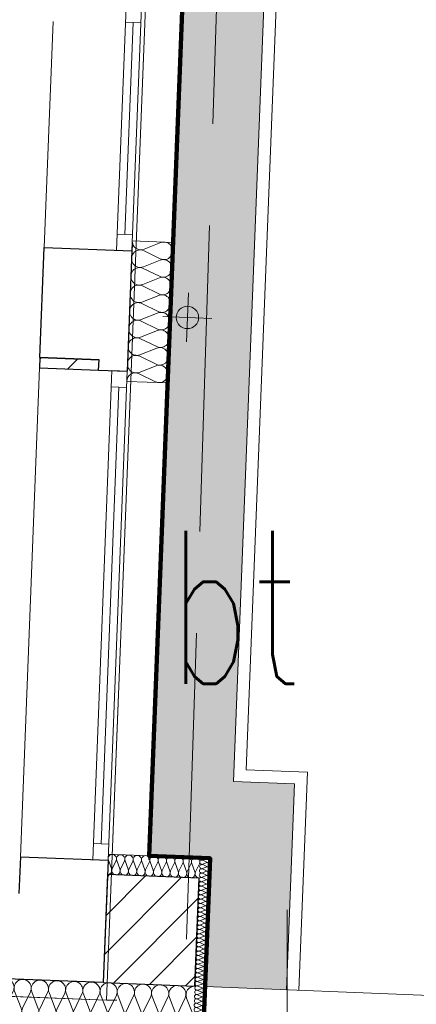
# Model space of a CAD drawing. Extents: x -134780 to 5540120, y 74663 to 5964901.
# Tile 47 of 84: x 5539591.8 to 5539593.75, y 5961325.86 to 5961330.69. Entities that reach past the tile are written whole.
import ezdxf
from ezdxf import colors
from ezdxf.entities.mleader import LeaderData, LeaderLine
from ezdxf.math import Vec2, Vec3

# ---------------------------------------------------------------- set-up
doc = ezdxf.new("R2010")
doc.units = 0
doc.header["$MEASUREMENT"] = 0
doc.set_wipeout_variables(frame=1)
doc.linetypes.add('L_0_06', pattern=[2, 1.5, -0.5])
for name, color, linetype, lineweight in [('#opisy', 7, 'Continuous', 0), ('0_Nr_Pióra__7', 7, 'Continuous', 13), ('312_budynek_ewidencyjny_Nr_Pióra__7', 7, 'Continuous', 13), ('Arch drogi_Nr_Pióra__21', 7, 'Continuous', 9), ('Arch rynny_Nr_Pióra__21', 7, 'Continuous', 9), ('Arch wyburzenia_Nr_Pióra__46', 5, 'Continuous', 13), ('Arch wykończenie_Nr_Pióra__46', 5, 'Continuous', 13), ('arch wypelnienia_Nr_Pióra__118', 7, 'Continuous', 211), ('Arch ściany nośne_Nr_Pióra__21', 7, 'Continuous', 9), ('Arch ściany nośne_Nr_Pióra__27', 7, 'Continuous', 30), ('bt_Nr_Pióra__7', 7, 'Continuous', 13), ('INWENT RZĘDNE_Nr_Pióra__21', 7, 'Continuous', 9), ('INWENT.ŚCIANY_Nr_Pióra__1', 7, 'Continuous', 25), ('mapa', 7, 'Continuous', 13), ('zasuwa_lub_zawor_Nr_Pióra__7', 7, 'Continuous', 13)]:
    doc.layers.add(name, color=color, linetype=linetype, lineweight=lineweight)
for name, color, linetype in [('Arch ocieplenie', 7, 'Continuous'), ('Arch ściany nośne', 7, 'Continuous'), ('INWENT RZĘDNE', 7, 'Continuous')]:
    doc.layers.add(name, color=color, linetype=linetype)
for name, color, linetype, lineweight, true_color in [('Arch ocieplenie_Nr_Pióra__22', 7, 'Continuous', 9, 0x7f7f7f), ('Arch okna_Nr_Pióra__4', 7, 'Continuous', 9, 0x029e21), ('arch wypelnienia_Nr_Pióra__17', 7, 'Continuous', 15, 0xdcd705)]:
    doc.layers.add(name, color=color, linetype=linetype, lineweight=lineweight, true_color=true_color)
doc.styles.add('GENERATED_STYLE_7', font='Simplex.shx', dxfattribs={"bigfont": 'BIGFONT.SHX'})
doc.styles.get("Standard").update_dxf_attribs({"font": 'txt', "bigfont": 'BIGFONT.SHX'})

# ---------------------------------------------------------------- blocks, each defined once
blk = doc.blocks.new('Koty wysokościowe_14', base_point=(-120720.9877173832, 99747.05090658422))
at = {"layer": 'INWENT RZĘDNE_Nr_Pióra__21', "linetype": 'Continuous'}
blk.add_line((-120720.9877173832, 98547.05090658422), (-120720.9877173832, 100947.0509065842), dxfattribs=at)
blk = doc.blocks.new('Ściana_55', base_point=(-121623.7393056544, 100590.5962971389))
at = {"layer": 'Arch ściany nośne_Nr_Pióra__21', "linetype": 'Continuous'}
h = blk.add_hatch(dxfattribs=at)
h.set_pattern_fill('Common_Brick', color=256, style=0, pattern_type=2)
h.set_pattern_definition([(45, (0, 0), (-91.92387818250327, 91.92387818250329), [])])
h.paths.add_polyline_path([(-121623.7393056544, 100590.5962971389), (-121174.0826824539, 100573.0201424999), (-121153.3818781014, 101102.6157209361), (-121603.0385013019, 101120.191875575)], flags=0)
at = {"layer": 'Arch ściany nośne_Nr_Pióra__27', "linetype": 'Continuous'}
for p, q in [((-121603.0385013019, 101120.191875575), (-121623.7393056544, 100590.5962971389)), ((-121153.3818781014, 101102.6157209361), (-121603.0385013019, 101120.191875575)), ((-121174.0826824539, 100573.0201424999), (-121153.3818781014, 101102.6157209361)), ((-121623.7393056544, 100590.5962971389), (-121174.0826824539, 100573.0201424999))]:
    blk.add_line(p, q, dxfattribs=at)
blk = doc.blocks.new('Izolacja cieplna 14_14', base_point=(-125390.8624989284, 100737.8472621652))
at = {"layer": 'Arch ocieplenie_Nr_Pióra__22', "linetype": 'Continuous'}
for p, q in [((-125392.8045369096, 100597.4124316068), (-125354.5653004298, 100676.7846614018)), ((-125347.4815649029, 100676.5077727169), (-125315.5544967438, 100594.3928860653)), ((-125308.468939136, 100594.115926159), (-125270.2297026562, 100673.4881559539)), ((-125263.1459671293, 100673.2112672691), (-125231.2188989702, 100591.0963806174)), ((-125224.1333413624, 100590.8194207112), (-125185.8941048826, 100670.1916505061)), ((-125178.8103693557, 100669.9147618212), (-125146.8833011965, 100587.7998751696)), ((-125139.7977435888, 100587.5229152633), (-125101.5585071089, 100666.8951450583)), ((-125094.4747715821, 100666.6182563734), (-125062.547703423, 100584.5033697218)), ((-125055.4621458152, 100584.2264098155), (-125017.2229093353, 100663.5986396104)), ((-125010.1391738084, 100663.3217509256), (-124978.2121056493, 100581.2068642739)), ((-124971.1265480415, 100580.9299043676), (-124932.8873115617, 100660.3021341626)), ((-124925.8035760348, 100660.0252454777), (-124893.8765078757, 100577.9103588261)), ((-124886.7909502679, 100577.6333989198), (-124848.5517137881, 100657.0056287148)), ((-124841.4679782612, 100656.7287400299), (-124809.5409101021, 100574.6138533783)), ((-124802.4553524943, 100574.336893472), (-124764.2161160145, 100653.7091232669)), ((-124757.1323804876, 100653.4322345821), (-124725.2053123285, 100571.3173479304)), ((-124718.1197547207, 100571.0403880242), (-124679.8805182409, 100650.4126178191)), ((-124672.796782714, 100650.1357291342), (-124640.8697145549, 100568.0208424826)), ((-124633.7841569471, 100567.7438825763), (-124595.5449204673, 100647.1161123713)), ((-124588.4611849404, 100646.8392236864), (-124556.5341167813, 100564.7243370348)), ((-124549.4485591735, 100564.4473771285), (-124511.2093226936, 100643.8196069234)), ((-124504.1255871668, 100643.5427182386), (-124472.1985190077, 100561.4278315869)), ((-124465.1129613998, 100561.1508716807), (-124426.87372492, 100640.5231014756)), ((-124419.7899893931, 100640.2462127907), (-124387.862921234, 100558.1313261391)), ((-124380.7773636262, 100557.8543662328), (-124342.5381271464, 100637.2265960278)), ((-124335.4543916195, 100636.9497073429), (-124303.5273234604, 100554.8348206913)), ((-124296.4417658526, 100554.557860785), (-124258.2025293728, 100633.9300905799)), ((-124251.1187938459, 100633.6532018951), (-124219.1917256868, 100551.5383152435)), ((-124212.106168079, 100551.2613553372), (-124173.8669315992, 100630.6335851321)), ((-124166.7831960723, 100630.3566964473), (-124134.8561279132, 100548.2418097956)), ((-124127.7705703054, 100547.9648498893), (-124089.5313338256, 100627.3370796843)), ((-124082.4475982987, 100627.0601909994), (-124050.5205301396, 100544.9453043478)), ((-124043.4349725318, 100544.6683444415), (-124005.195736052, 100624.0405742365)), ((-123998.1120005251, 100623.7636855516), (-123966.184932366, 100541.6487989)), ((-123959.0993747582, 100541.3718389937), (-123920.8601382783, 100620.7440687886)), ((-123913.7764027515, 100620.4671801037), (-123881.8493345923, 100538.3522934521)), ((-123874.7637769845, 100538.0753335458), (-123836.5245405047, 100617.4475633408)), ((-123829.4408049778, 100617.1706746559), (-123797.5137368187, 100535.0557880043)), ((-123790.4281792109, 100534.778828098), (-123752.1889427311, 100614.151057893)), ((-123745.1052072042, 100613.8741692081), (-123713.1781390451, 100531.7592825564)), ((-123706.0925814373, 100531.4823226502), (-123667.8533449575, 100610.8545524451)), ((-123660.7696094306, 100610.5776637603), (-123628.8425412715, 100528.4627771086)), ((-123621.7569836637, 100528.1858172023), (-123583.5177471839, 100607.5580469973)), ((-123576.434011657, 100607.2811583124), (-123544.5069434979, 100525.1662716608)), ((-123537.4213858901, 100524.8893117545), (-123499.1821494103, 100604.2615415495)), ((-123492.0984138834, 100603.9846528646), (-123460.1713457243, 100521.869766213)), ((-123453.0857881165, 100521.5928063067), (-123414.8465516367, 100600.9650361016)), ((-123407.7628161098, 100600.6881474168), (-123375.8357479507, 100518.5732607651)), ((-123368.7501903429, 100518.2963008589), (-123330.510953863, 100597.6685306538)), ((-123323.4272183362, 100597.3916419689), (-123291.500150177, 100515.2767553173)), ((-123284.4145925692, 100514.999795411), (-123246.1753560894, 100594.372025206)), ((-123239.0916205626, 100594.0951365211), (-123207.1645524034, 100511.9802498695)), ((-123200.0789947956, 100511.7032899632), (-123161.8397583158, 100591.0755197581)), ((-123154.7560227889, 100590.7986310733), (-123122.8289546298, 100508.6837444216)), ((-123115.743397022, 100508.4067845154), (-123077.5041605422, 100587.7790143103)), ((-123070.4204250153, 100587.5021256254), (-123038.4933568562, 100505.3872389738)), ((-123031.4077992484, 100505.1102790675), (-122993.1685627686, 100584.4825088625)), ((-122986.0848272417, 100584.2056201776), (-122954.1577590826, 100502.090733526)), ((-122947.0722014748, 100501.8137736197), (-122908.832964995, 100581.1860034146)), ((-122901.7492294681, 100580.9091147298), (-122869.822161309, 100498.7942280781)), ((-122862.7366037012, 100498.5172681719), (-122824.4973672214, 100577.8894979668)), ((-122817.4136316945, 100577.6126092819), (-122785.4865635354, 100495.4977226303)), ((-122778.4010059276, 100495.220762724), (-122740.1617694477, 100574.592992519)), ((-122733.0780339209, 100574.3161038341), (-122701.1509657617, 100492.2012171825)), ((-122694.0654081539, 100491.9242572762), (-122655.8261716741, 100571.2964870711)), ((-122648.7424361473, 100571.0195983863), (-122616.8153679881, 100488.9047117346)), ((-122609.7298103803, 100488.6277518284), (-122571.4905739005, 100567.9999816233)), ((-122564.4068383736, 100567.7230929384), (-122532.4797702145, 100485.6082062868)), ((-122525.3942126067, 100485.3312463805), (-122487.1549761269, 100564.7034761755)), ((-122480.0712406, 100564.4265874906), (-122448.1441724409, 100482.311700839)), ((-122441.0586148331, 100482.0347409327), (-122402.8193783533, 100561.4069707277)), ((-122395.7356428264, 100561.1300820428), (-122363.8085746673, 100479.0151953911)), ((-122356.7230170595, 100478.7382354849), (-122318.4837805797, 100558.1104652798)), ((-122311.4000450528, 100557.8335765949), (-122279.4729768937, 100475.7186899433)), ((-122272.3874192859, 100475.441730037), (-122234.1481828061, 100554.813959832)), ((-122227.0644472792, 100554.5370711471), (-122195.1373791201, 100472.4221844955)), ((-122188.0518215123, 100472.1452245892), (-122149.8125850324, 100551.5174543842)), ((-122142.7288495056, 100551.2405656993), (-122110.8017813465, 100469.1256790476)), ((-122103.7162237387, 100468.8487191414), (-122065.4769872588, 100548.2209489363)), ((-122058.393251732, 100547.9440602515), (-122026.4661835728, 100465.8291735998)), ((-122019.380625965, 100465.5522136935), (-121981.1413894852, 100544.9244434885)), ((-121974.0576539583, 100544.6475548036), (-121942.1305857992, 100462.532668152)), ((-121935.0450281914, 100462.2557082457), (-121896.8057917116, 100541.6279380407)), ((-121889.7220561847, 100541.3510493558), (-121857.7949880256, 100459.2361627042)), ((-121850.7094304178, 100458.9592027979), (-121812.470193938, 100538.3314325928)), ((-121805.3864584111, 100538.0545439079), (-121773.459390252, 100455.9396572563)), ((-121766.3738326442, 100455.6626973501), (-121728.1345961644, 100535.034927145)), ((-121721.0508606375, 100534.7580384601), (-121689.1237924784, 100452.6431518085)), ((-121682.0382348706, 100452.3661919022), (-121643.7989983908, 100531.7384216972)), ((-121636.7152628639, 100531.4615330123), (-121604.7881947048, 100449.3466463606)), ((-121597.702637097, 100449.0696864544), (-121559.4634006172, 100528.4419162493)), ((-121552.3796650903, 100528.1650275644), (-121520.4525969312, 100446.0501409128)), ((-121513.3670393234, 100445.7731810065), (-121475.1278028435, 100525.1454108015)), ((-121468.0440673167, 100524.8685221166), (-121436.1169991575, 100442.753635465)), ((-121429.0314415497, 100442.4766755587), (-121390.7922050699, 100521.8489053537)), ((-121383.708469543, 100521.5720166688), (-121351.7814013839, 100439.4571300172)), ((-121344.6958437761, 100439.1801701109), (-121306.4566072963, 100518.5523999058)), ((-121299.3728717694, 100518.275511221), (-121267.4458036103, 100436.1606245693)), ((-121260.3602460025, 100435.8836646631), (-121222.1210095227, 100515.255894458)), ((-121215.0372739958, 100514.9790057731), (-121183.1102058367, 100432.8641191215))]:
    blk.add_line(p, q, dxfattribs=at)
for centre, start_param, end_param in [((-125392.523823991, 100695.34502928), 4.299595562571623, 6.28318530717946), ((-125308.1900647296, 100692.048579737), 4.299595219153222, 8.26677440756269), ((-125223.854466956, 100688.7520742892), 4.299595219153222, 8.266774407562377), ((-125139.5188691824, 100685.4555688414), 4.299595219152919, 8.26677440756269), ((-125055.1832714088, 100682.1590633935), 4.299595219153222, 8.266774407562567), ((-124970.8476736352, 100678.8625579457), 4.299595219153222, 8.266774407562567), ((-124886.5120758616, 100675.5660524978), 4.299595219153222, 8.266774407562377), ((-124802.176478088, 100672.26954705), 4.299595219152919, 8.26677440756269), ((-124717.8408803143, 100668.9730416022), 4.299595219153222, 8.26677440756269), ((-124633.5052825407, 100665.6765361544), 4.299595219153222, 8.26677440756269), ((-124549.1696847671, 100662.3800307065), 4.299595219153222, 8.266774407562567), ((-124464.8340869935, 100659.0835252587), 4.299595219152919, 8.266774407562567), ((-124380.4984892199, 100655.7870198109), 4.299595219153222, 8.26677440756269), ((-124296.1628914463, 100652.490514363), 4.299595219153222, 8.26677440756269), ((-124211.8272936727, 100649.1940089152), 4.299595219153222, 8.26677440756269), ((-124127.491695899, 100645.8975034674), 4.299595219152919, 8.26677440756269), ((-124043.1560981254, 100642.6009980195), 4.299595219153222, 8.266774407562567), ((-123958.8205003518, 100639.3044925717), 4.299595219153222, 8.266774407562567), ((-123874.4849025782, 100636.0079871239), 4.299595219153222, 8.26677440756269), ((-123790.1493048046, 100632.711481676), 4.299595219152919, 8.26677440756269), ((-123705.813707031, 100629.4149762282), 4.299595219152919, 8.26677440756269), ((-123621.4781092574, 100626.1184707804), 4.299595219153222, 8.266774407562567), ((-123537.1425114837, 100622.8219653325), 4.299595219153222, 8.266774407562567), ((-123452.8069137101, 100619.5254598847), 4.299595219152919, 8.26677440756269), ((-123368.4713159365, 100616.2289544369), 4.299595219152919, 8.26677440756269), ((-123284.1357181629, 100612.932448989), 4.299595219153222, 8.26677440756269), ((-123199.8001203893, 100609.6359435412), 4.299595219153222, 8.26677440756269), ((-123115.4645226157, 100606.3394380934), 4.299595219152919, 8.266774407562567), ((-123031.1289248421, 100603.0429326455), 4.299595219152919, 8.266774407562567), ((-122946.7933270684, 100599.7464271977), 4.299595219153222, 8.266774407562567), ((-122862.4577292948, 100596.4499217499), 4.299595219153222, 8.26677440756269), ((-122778.1221315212, 100593.153416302), 4.299595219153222, 8.266774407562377), ((-122693.7865337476, 100589.8569108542), 4.299595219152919, 8.26677440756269), ((-122609.450935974, 100586.5604054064), 4.299595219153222, 8.26677440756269), ((-122525.1153382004, 100583.2638999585), 4.299595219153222, 8.266774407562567), ((-122440.7797404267, 100579.9673945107), 4.299595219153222, 8.266774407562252), ((-122356.4441426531, 100576.6708890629), 4.299595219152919, 8.26677440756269), ((-122272.1085448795, 100573.3743836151), 4.299595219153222, 8.26677440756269), ((-122187.7729471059, 100570.0778781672), 4.299595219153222, 8.26677440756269), ((-122103.4373493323, 100566.7813727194), 4.299595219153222, 8.26677440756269), ((-125354.845966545, 100578.85204594), 1.158003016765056, 5.125182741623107), ((-125270.5103687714, 100575.5555404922), 1.158003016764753, 5.125182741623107), ((-125186.1747709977, 100572.2590350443), 1.158003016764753, 5.125182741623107), ((-125101.8391732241, 100568.9625295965), 1.158003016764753, 5.12518274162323), ((-125017.5035754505, 100565.6660241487), 1.158003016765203, 5.12518274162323), ((-124933.1679776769, 100562.3695187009), 1.158003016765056, 5.125182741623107), ((-124848.8323799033, 100559.073013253), 1.158003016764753, 5.125182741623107), ((-124764.4967821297, 100555.7765078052), 1.158003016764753, 5.125182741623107), ((-124680.1611843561, 100552.4800023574), 1.158003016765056, 5.125182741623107), ((-124595.8255865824, 100549.1834969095), 1.158003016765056, 5.12518274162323), ((-124511.4899888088, 100545.8869914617), 1.1580030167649, 5.12518274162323), ((-122019.1017515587, 100563.4848672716), 4.299595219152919, 8.266774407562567), ((-121934.7661537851, 100560.1883618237), 4.299595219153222, 8.266774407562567), ((-121850.4305560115, 100556.8918563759), 4.299595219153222, 8.26677440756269), ((-121766.0949582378, 100553.5953509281), 4.299595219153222, 8.26677440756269), ((-121681.7593604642, 100550.2988454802), 4.299595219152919, 8.26677440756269), ((-121597.4237626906, 100547.0023400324), 4.299595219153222, 8.26677440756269), ((-121513.088164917, 100543.7058345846), 4.299595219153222, 8.266774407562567), ((-121428.7525671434, 100540.4093291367), 4.299595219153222, 8.266774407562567), ((-121344.4169693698, 100537.1128236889), 4.299595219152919, 8.26677440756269), ((-121260.0813715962, 100533.8163182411), 4.299595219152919, 8.26677440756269), ((-121175.7457738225, 100530.5198127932), 6.283185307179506, 8.26677440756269), ((-124427.1543910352, 100542.5904860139), 1.158003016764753, 5.125182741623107), ((-124342.8187932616, 100539.293980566), 1.158003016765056, 5.125182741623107), ((-124258.483195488, 100535.9974751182), 1.158003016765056, 5.125182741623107), ((-124174.1475977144, 100532.7009696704), 1.158003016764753, 5.12518274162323), ((-124089.8119999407, 100529.4044642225), 1.158003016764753, 5.12518274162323), ((-124005.4764021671, 100526.1079587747), 1.158003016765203, 5.12518274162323), ((-123921.1408043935, 100522.8114533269), 1.158003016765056, 5.125182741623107), ((-123836.8052066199, 100519.514947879), 1.158003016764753, 5.125182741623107), ((-123752.4696088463, 100516.2184424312), 1.158003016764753, 5.125182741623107), ((-123668.1340110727, 100512.9219369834), 1.158003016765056, 5.125182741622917), ((-123583.7984132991, 100509.6254315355), 1.158003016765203, 5.12518274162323), ((-123499.4628155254, 100506.3289260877), 1.1580030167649, 5.12518274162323), ((-123415.1272177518, 100503.0324206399), 1.158003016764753, 5.125182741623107), ((-123330.7916199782, 100499.7359151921), 1.158003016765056, 5.125182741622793), ((-123246.4560222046, 100496.4394097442), 1.158003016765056, 5.125182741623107), ((-123162.120424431, 100493.1429042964), 1.158003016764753, 5.12518274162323), ((-123077.7848266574, 100489.8463988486), 1.1580030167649, 5.12518274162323), ((-122993.4492288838, 100486.5498934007), 1.158003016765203, 5.125182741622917), ((-122909.1136311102, 100483.2533879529), 1.158003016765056, 5.125182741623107), ((-122824.7780333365, 100479.9568825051), 1.158003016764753, 5.125182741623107), ((-122740.4424355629, 100476.6603770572), 1.158003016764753, 5.125182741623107), ((-122656.1068377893, 100473.3638716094), 1.158003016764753, 5.12518274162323), ((-122571.7712400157, 100470.0673661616), 1.158003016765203, 5.12518274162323), ((-122487.4356422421, 100466.7708607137), 1.158003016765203, 5.12518274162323), ((-122403.1000444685, 100463.4743552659), 1.158003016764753, 5.125182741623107), ((-122318.7644466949, 100460.1778498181), 1.158003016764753, 5.125182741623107), ((-122234.4288489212, 100456.8813443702), 1.158003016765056, 5.125182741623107), ((-122150.0932511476, 100453.5848389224), 1.158003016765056, 5.12518274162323), ((-122065.757653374, 100450.2883334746), 1.158003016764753, 5.12518274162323), ((-121981.4220556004, 100446.9918280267), 1.1580030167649, 5.12518274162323), ((-121897.0864578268, 100443.6953225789), 1.158003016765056, 5.125182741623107), ((-121812.7508600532, 100440.3988171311), 1.158003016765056, 5.125182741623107), ((-121728.4152622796, 100437.1023116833), 1.158003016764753, 5.125182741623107), ((-121644.0796645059, 100433.8058062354), 1.158003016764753, 5.125182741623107), ((-121559.7440667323, 100430.5093007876), 1.158003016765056, 5.12518274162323), ((-121475.4084689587, 100427.2127953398), 1.158003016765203, 5.12518274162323), ((-121391.0728711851, 100423.9162898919), 1.1580030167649, 5.12518274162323), ((-121306.7372734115, 100420.6197844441), 1.158003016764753, 5.125182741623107), ((-121222.4016756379, 100417.3232789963), 1.158003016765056, 5.125182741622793)]:
    blk.add_ellipse(centre, major_axis=(1.661325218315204, 42.5022368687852), ratio=0.9921097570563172, start_param=start_param, end_param=end_param, dxfattribs=at)
blk = doc.blocks.new('Izolacja cieplna 14_13', base_point=(-121603.0385012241, 101120.1918775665))
at = {"layer": 'Arch ocieplenie_Nr_Pióra__22', "linetype": 'Continuous'}
for p, q in [((-121598.5797955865, 101190.2729663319), (-121583.1528784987, 101149.2364982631)), ((-121579.719357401, 101149.1022889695), (-121561.1363250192, 101188.809377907)), ((-121557.70192075, 101188.675134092), (-121542.2750036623, 101147.6386660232)), ((-121538.8414825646, 101147.5044567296), (-121520.2584501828, 101187.2115456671)), ((-121516.8240459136, 101187.0773018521), (-121501.3971288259, 101146.0408337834)), ((-121497.9636077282, 101145.9066244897), (-121479.3805753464, 101185.6137134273)), ((-121475.9461710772, 101185.4794696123), (-121460.5192539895, 101144.4430015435)), ((-121457.0857328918, 101144.3087922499), (-121438.50270051, 101184.0158811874)), ((-121435.0682962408, 101183.8816373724), (-121419.6413791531, 101142.8451693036)), ((-121416.2078580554, 101142.71096001), (-121397.6248256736, 101182.4180489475)), ((-121394.1904214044, 101182.2838051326), (-121378.7635043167, 101141.2473370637)), ((-121375.329983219, 101141.1131277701), (-121356.7469508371, 101180.8202167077)), ((-121353.312546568, 101180.6859728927), (-121337.8856294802, 101139.6495048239)), ((-121334.4521083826, 101139.5152955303), (-121315.8690760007, 101179.2223844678)), ((-121312.4346717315, 101179.0881406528), (-121297.0077546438, 101138.051672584)), ((-121293.5742335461, 101137.9174632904), (-121274.9912011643, 101177.6245522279)), ((-121271.5567968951, 101177.490308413), (-121256.1298798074, 101136.4538403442)), ((-121252.6963587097, 101136.3196310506), (-121234.1133263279, 101176.0267199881)), ((-121230.6789220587, 101175.8924761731), (-121215.252004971, 101134.8560081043)), ((-121211.8184838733, 101134.7217988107), (-121193.2354514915, 101174.4288877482)), ((-121189.8010472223, 101174.2946439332), (-121174.3741301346, 101133.2581758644)), ((-121170.9406090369, 101133.1239665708), (-121152.3575766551, 101172.8310555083))]:
    blk.add_line(p, q, dxfattribs=at)
for centre, start_param, end_param in [((-121579.5248120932, 101198.0664776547), 4.299595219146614, 8.26677494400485), ((-121538.6469372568, 101196.4686454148), 4.299595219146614, 8.26677494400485), ((-121497.7690624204, 101194.870813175), 4.299595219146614, 8.266774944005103), ((-121456.8911875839, 101193.2729809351), 4.299595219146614, 8.266774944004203), ((-121416.0133127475, 101191.6751486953), 4.299595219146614, 8.266774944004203), ((-121375.1354379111, 101190.0773164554), 4.299595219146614, 8.266774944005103), ((-121334.2575630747, 101188.4794842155), 4.299595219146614, 8.26677494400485), ((-121293.3796882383, 101186.8816519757), 4.299595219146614, 8.26677494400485), ((-121252.5018134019, 101185.2838197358), 4.299595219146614, 8.266774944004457), ((-121211.6239385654, 101183.6859874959), 4.299595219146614, 8.266774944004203), ((-121170.746063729, 101182.0881552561), 4.299595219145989, 8.26677494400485), ((-121602.2078386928, 101141.442994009), 3.141592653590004, 5.125182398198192), ((-121561.3308543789, 101139.8452045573), 1.158003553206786, 5.125182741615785), ((-121520.4529795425, 101138.2473723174), 1.158003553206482, 5.125182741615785), ((-121479.5751047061, 101136.6495400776), 1.15800355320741, 5.125182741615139), ((-121438.6972298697, 101135.0517078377), 1.158003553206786, 5.125182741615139), ((-121397.8193550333, 101133.4538755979), 1.158003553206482, 5.125182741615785), ((-121356.9414801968, 101131.856043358), 1.158003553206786, 5.125182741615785), ((-121316.0636053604, 101130.2582111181), 1.158003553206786, 5.125182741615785), ((-121275.185730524, 101128.6603788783), 1.158003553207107, 5.125182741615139), ((-121234.3078556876, 101127.0625466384), 1.158003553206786, 5.125182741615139), ((-121193.4299808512, 101125.4647143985), 1.158003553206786, 5.125182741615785), ((-121152.5521060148, 101123.8668821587), 1.158003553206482, 3.141592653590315)]:
    blk.add_ellipse(centre, major_axis=(0.83066260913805, 21.2511184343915), ratio=0.9617608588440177, start_param=start_param, end_param=end_param, dxfattribs=at)
blk = doc.blocks.new('Izolacja cieplna 14_12', base_point=(-121149.4764517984, 101202.5413768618))
at = {"layer": 'Arch ocieplenie_Nr_Pióra__22', "linetype": 'Continuous'}
for p, q in [((-121135.0387645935, 101190.4336234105), (-121115.1986662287, 101180.7981110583)), ((-121114.4372648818, 101200.2772955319), (-121134.9689450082, 101192.2198411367)), ((-121136.701242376, 101147.901900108), (-121116.8611440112, 101138.2663877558)), ((-121116.0997426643, 101157.7455722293), (-121136.6314227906, 101149.6881178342)), ((-121135.8700034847, 101169.1677617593), (-121116.0299051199, 101159.532249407)), ((-121115.2685037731, 101179.0114338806), (-121135.8001838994, 101170.9539794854)), ((-121118.593459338, 101093.9479872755), (-121139.1251394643, 101085.8905328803)), ((-121138.3637201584, 101105.3701768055), (-121118.5236217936, 101095.7346644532)), ((-121117.7622204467, 101115.2138489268), (-121138.2939005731, 101107.1563945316)), ((-121137.5324812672, 101126.6360384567), (-121117.6923829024, 101117.0005261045)), ((-121116.9309815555, 101136.4797105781), (-121137.4626616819, 101128.4222561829)), ((-121120.2559371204, 101051.416263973), (-121140.7876172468, 101043.3588095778)), ((-121140.0261979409, 101062.8384535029), (-121120.1860995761, 101053.2029411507)), ((-121119.4246982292, 101072.6821256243), (-121139.9563783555, 101064.6246712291)), ((-121139.1949590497, 101084.1043151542), (-121119.3548606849, 101074.4688028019)), ((-121142.5199146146, 100999.0408685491), (-121122.6798162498, 100989.4053561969)), ((-121121.9184149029, 101008.8845406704), (-121142.4500950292, 101000.8270862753)), ((-121141.6886757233, 101020.3067302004), (-121121.8485773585, 101010.6712178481)), ((-121121.0871760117, 101030.1504023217), (-121141.618856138, 101022.0929479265)), ((-121140.8574368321, 101041.5725918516), (-121121.0173384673, 101031.9370794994)), ((-121144.182392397, 100956.5091452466), (-121124.3422940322, 100946.8736328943)), ((-121123.5808926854, 100966.3528173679), (-121144.1125728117, 100958.2953629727)), ((-121143.3511535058, 100977.7750068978), (-121123.511055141, 100968.1394945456)), ((-121122.7496537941, 100987.6186790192), (-121143.2813339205, 100979.561224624)), ((-121126.0746093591, 100902.5552324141), (-121146.6062894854, 100894.4977780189)), ((-121145.8448701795, 100913.977421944), (-121126.0047718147, 100904.3419095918)), ((-121125.2433704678, 100923.8210940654), (-121145.7750505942, 100915.7636396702)), ((-121145.0136312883, 100935.2432835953), (-121125.1735329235, 100925.6077712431)), ((-121124.4121315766, 100945.0869557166), (-121144.9438117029, 100937.0295013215)), ((-121127.7370871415, 100860.0235091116), (-121148.2687672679, 100851.9660547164)), ((-121147.507347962, 100871.4456986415), (-121127.6672495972, 100861.8101862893)), ((-121126.9058482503, 100881.2893707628), (-121147.4375283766, 100873.2319163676)), ((-121146.6761090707, 100892.7115602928), (-121126.8360107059, 100883.0760479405)), ((-121150.0010646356, 100807.6481136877), (-121130.1609662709, 100798.0126013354)), ((-121129.399564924, 100817.491785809), (-121149.9312450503, 100809.4343314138)), ((-121149.1698257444, 100828.9139753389), (-121129.3297273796, 100819.2784629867)), ((-121128.5683260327, 100838.7576474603), (-121149.1000061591, 100830.7001930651)), ((-121148.3385868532, 100850.1798369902), (-121128.4984884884, 100840.544324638)), ((-121151.6635424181, 100765.1163903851), (-121131.8234440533, 100755.4808780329)), ((-121131.0620427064, 100774.9600625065), (-121151.5937228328, 100766.9026081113)), ((-121150.8323035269, 100786.3822520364), (-121130.9922051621, 100776.7467396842)), ((-121130.2308038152, 100796.2259241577), (-121150.7624839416, 100788.1684697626)), ((-121133.5557593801, 100711.1624775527), (-121154.0874395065, 100703.1050231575)), ((-121153.3260202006, 100722.5846670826), (-121133.4859218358, 100712.9491547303)), ((-121132.7245204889, 100732.4283392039), (-121153.2562006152, 100724.3708848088)), ((-121152.4947813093, 100743.8505287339), (-121132.6546829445, 100734.2150163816)), ((-121131.8932815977, 100753.6942008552), (-121152.424961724, 100745.63674646)), ((-121155.8197368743, 100658.7870821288), (-121135.9796385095, 100649.1515697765)), ((-121135.2182371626, 100668.6307542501), (-121155.7499172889, 100660.573299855)), ((-121154.988497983, 100680.0529437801), (-121135.1483996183, 100670.4174314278)), ((-121134.3869982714, 100689.8966159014), (-121154.9186783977, 100681.8391615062)), ((-121154.1572590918, 100701.3188054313), (-121134.317160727, 100691.6832930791)), ((-121157.4822146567, 100616.2553588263), (-121137.6421162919, 100606.619846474)), ((-121136.880714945, 100626.0990309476), (-121157.4123950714, 100618.0415765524)), ((-121156.6509757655, 100637.5212204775), (-121136.8108774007, 100627.8857081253)), ((-121136.0494760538, 100647.3648925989), (-121156.5811561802, 100639.3074382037)), ((-121139.3744316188, 100562.3014459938), (-121159.9061117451, 100554.2439915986)), ((-121159.1446924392, 100573.7236355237), (-121139.3045940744, 100564.0881231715)), ((-121138.5431927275, 100583.567307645), (-121159.0748728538, 100575.5098532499)), ((-121158.313453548, 100594.989497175), (-121138.4733551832, 100585.3539848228)), ((-121137.7119538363, 100604.8331692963), (-121158.2436339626, 100596.7757149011)), ((-121141.0369094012, 100519.7697226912), (-121161.5685895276, 100511.712268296)), ((-121160.8071702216, 100531.1919122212), (-121140.9670718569, 100521.5563998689)), ((-121140.20567051, 100541.0355843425), (-121160.7373506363, 100532.9781299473)), ((-121159.9759313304, 100552.4577738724), (-121140.1358329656, 100542.8222615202)), ((-121163.3008868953, 100467.3943272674), (-121143.4607885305, 100457.7588149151)), ((-121142.6993871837, 100477.2379993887), (-121163.23106731, 100469.1805449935)), ((-121162.4696480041, 100488.6601889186), (-121142.6295496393, 100479.0246765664)), ((-121141.8681482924, 100498.50386104), (-121162.3998284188, 100490.4464066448)), ((-121161.6384091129, 100509.9260505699), (-121141.7983107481, 100500.2905382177)), ((-121164.9633646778, 100424.8626039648), (-121145.123266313, 100415.2270916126)), ((-121144.3618649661, 100434.7062760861), (-121164.8935450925, 100426.648821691)), ((-121164.1321257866, 100446.1284656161), (-121144.2920274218, 100436.4929532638)), ((-121143.5306260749, 100455.9721377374), (-121164.0623062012, 100447.9146833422)), ((-121166.6258424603, 100382.3308806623), (-121146.7857440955, 100372.69536831)), ((-121146.0243427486, 100392.1745527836), (-121166.5560228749, 100384.1170983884)), ((-121165.794603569, 100403.5967423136), (-121145.9545052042, 100393.9612299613)), ((-121145.1931038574, 100413.4404144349), (-121165.7247839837, 100405.3829600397))]:
    blk.add_line(p, q, dxfattribs=at)
for centre, start_param, end_param in [((-121139.6821103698, 101180.860647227), 2.728799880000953, 6.695979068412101), ((-121138.8508935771, 101202.1260455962), 4.712388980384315, 6.695978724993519), ((-121110.5553127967, 101190.3710789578), 5.870391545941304, 9.837571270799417), ((-121141.3445881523, 101138.3289239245), 2.728799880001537, 6.695979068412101), ((-121140.5133492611, 101159.5947855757), 2.728799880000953, 6.695979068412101), ((-121112.2177905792, 101147.8393556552), 5.870391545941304, 9.837571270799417), ((-121111.3865516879, 101169.1052173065), 5.870391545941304, 9.837571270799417), ((-121143.0070659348, 101095.7972006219), 2.728799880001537, 6.695979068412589), ((-121142.1758270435, 101117.0630622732), 2.728799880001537, 6.695979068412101), ((-121114.7115072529, 101084.0417707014), 5.870391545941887, 9.837571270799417), ((-121113.8802683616, 101105.3076323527), 5.870391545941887, 9.837571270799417), ((-121113.0490294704, 101126.5734940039), 5.870391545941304, 9.837571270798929), ((-121144.6695437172, 101053.2654773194), 2.728799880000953, 6.695979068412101), ((-121143.838304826, 101074.5313389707), 2.728799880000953, 6.695979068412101), ((-121116.3739850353, 101041.5100473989), 5.870391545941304, 9.837571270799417), ((-121115.5427461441, 101062.7759090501), 5.870391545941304, 9.837571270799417), ((-121147.1632603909, 100989.4678923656), 2.728799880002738, 6.695979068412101), ((-121146.3320214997, 101010.7337540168), 2.728799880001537, 6.695979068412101), ((-121145.5007826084, 101031.9996156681), 2.728799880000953, 6.695979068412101), ((-121118.0364628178, 100998.9783240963), 5.870391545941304, 9.837571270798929), ((-121117.2052239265, 101020.2441857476), 5.870391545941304, 9.837571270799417), ((-121148.8257381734, 100946.936169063), 2.728799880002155, 6.695979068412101), ((-121147.9944992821, 100968.2020307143), 2.728799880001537, 6.695979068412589), ((-121119.6989406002, 100956.4466007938), 5.870391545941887, 9.837571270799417), ((-121118.867701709, 100977.7124624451), 5.870391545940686, 9.837571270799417), ((-121150.4882159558, 100904.4044457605), 2.728799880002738, 6.695979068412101), ((-121149.6569770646, 100925.6703074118), 2.728799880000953, 6.695979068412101), ((-121122.1926572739, 100892.64901584), 5.870391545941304, 9.837571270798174), ((-121121.3614183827, 100913.9148774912), 5.870391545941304, 9.837571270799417), ((-121120.5301794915, 100935.1807391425), 5.870391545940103, 9.837571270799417), ((-121152.9819326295, 100840.6068608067), 2.728799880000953, 6.695979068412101), ((-121152.1506937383, 100861.8727224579), 2.728799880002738, 6.695979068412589), ((-121151.319454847, 100883.1385841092), 2.728799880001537, 6.695979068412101), ((-121123.8551350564, 100850.1172925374), 5.870391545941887, 9.837571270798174), ((-121123.0238961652, 100871.3831541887), 5.870391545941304, 9.837571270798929), ((-121154.644410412, 100798.0751375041), 2.728799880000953, 6.695979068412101), ((-121153.8131715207, 100819.3409991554), 2.728799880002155, 6.695979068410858), ((-121125.5176128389, 100807.5855692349), 5.870391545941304, 9.837571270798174), ((-121124.6863739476, 100828.8514308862), 5.870391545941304, 9.837571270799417), ((-121156.3068881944, 100755.5434142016), 2.728799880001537, 6.695979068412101), ((-121155.4756493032, 100776.8092758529), 2.728799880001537, 6.695979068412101), ((-121128.0113295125, 100743.7879842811), 5.870391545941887, 9.837571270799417), ((-121127.1800906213, 100765.0538459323), 5.870391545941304, 9.837571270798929), ((-121126.3488517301, 100786.3197075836), 5.870391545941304, 9.837571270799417), ((-121157.9693659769, 100713.0116908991), 2.728799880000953, 6.695979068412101), ((-121157.1381270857, 100734.2775525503), 2.728799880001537, 6.695979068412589), ((-121129.673807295, 100701.2562609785), 5.870391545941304, 9.837571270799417), ((-121128.8425684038, 100722.5221226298), 5.870391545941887, 9.837571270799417), ((-121160.4630826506, 100649.2141059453), 2.728799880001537, 6.695979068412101), ((-121159.6318437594, 100670.4799675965), 2.728799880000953, 6.695979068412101), ((-121158.8006048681, 100691.7458292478), 2.728799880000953, 6.695979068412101), ((-121131.3362850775, 100658.724537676), 5.870391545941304, 9.837571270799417), ((-121130.5050461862, 100679.9903993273), 5.870391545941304, 9.837571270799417), ((-121162.1255604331, 100606.6823826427), 2.728799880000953, 6.695979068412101), ((-121161.2943215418, 100627.948244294), 2.728799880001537, 6.695979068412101), ((-121132.9987628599, 100616.1928143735), 5.870391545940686, 9.837571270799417), ((-121132.1675239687, 100637.4586760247), 5.870391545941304, 9.837571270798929), ((-121163.7880382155, 100564.1506593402), 2.728799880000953, 6.695979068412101), ((-121162.9567993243, 100585.4165209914), 2.728799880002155, 6.695979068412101), ((-121135.4924795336, 100552.3952294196), 5.870391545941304, 9.837571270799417), ((-121134.6612406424, 100573.6610910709), 5.870391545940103, 9.837571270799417), ((-121133.8300017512, 100594.9269527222), 5.870391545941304, 9.837571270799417), ((-121165.450515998, 100521.6189360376), 2.728799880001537, 6.695979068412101), ((-121164.6192771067, 100542.8847976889), 2.728799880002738, 6.695979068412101), ((-121137.1549573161, 100509.8635061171), 5.870391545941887, 9.837571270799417), ((-121136.3237184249, 100531.1293677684), 5.870391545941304, 9.837571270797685), ((-121167.9442326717, 100457.8213510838), 2.728799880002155, 6.695979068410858), ((-121167.1129937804, 100479.0872127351), 2.728799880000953, 6.695979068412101), ((-121166.2817548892, 100500.3530743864), 2.728799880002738, 6.695979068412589), ((-121138.8174350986, 100467.3317828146), 5.870391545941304, 9.837571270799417), ((-121137.9861962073, 100488.5976444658), 5.870391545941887, 9.837571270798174), ((-121169.6067104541, 100415.2896277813), 2.728799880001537, 6.695979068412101), ((-121168.7754715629, 100436.5554894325), 2.728799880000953, 6.695979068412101), ((-121140.479912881, 100424.800059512), 5.870391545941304, 9.837571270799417), ((-121139.6486739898, 100446.0659211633), 5.870391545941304, 9.837571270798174), ((-121170.4379493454, 100394.02376613), 2.728799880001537, 6.695979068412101), ((-121171.2691882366, 100372.7579044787), 2.728799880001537, 4.712388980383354), ((-121142.1423906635, 100382.2683362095), 5.870391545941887, 9.837571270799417), ((-121141.3111517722, 100403.5341978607), 5.870391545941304, 9.837571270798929)]:
    blk.add_ellipse(centre, major_axis=(-0.4156104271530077, -10.63270010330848), ratio=0.9993284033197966, start_param=start_param, end_param=end_param, dxfattribs=at)
blk = doc.blocks.new('Izolacja cieplna 14_11', base_point=(-121481.5695909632, 104227.8188325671))
at = {"layer": 'Arch ocieplenie_Nr_Pióra__22', "linetype": 'Continuous'}
for p, q in [((-121341.4146830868, 104218.7154393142), (-121423.5596272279, 104186.0194003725)), ((-121423.8425851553, 104178.7803933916), (-121344.5004153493, 104139.7721222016)), ((-121427.2113481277, 104092.5962072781), (-121347.8691783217, 104053.5879360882)), ((-121344.7834460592, 104132.5312532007), (-121426.9283902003, 104099.8352142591)), ((-121348.1522090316, 104046.3470670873), (-121430.2971531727, 104013.6510281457)), ((-121430.5801111, 104006.4120211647), (-121351.237941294, 103967.4037499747)), ((-121351.520972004, 103960.1628809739), (-121433.6659161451, 103927.4668420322)), ((-121433.9488740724, 103920.2278350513), (-121354.6067042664, 103881.2195638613)), ((-121354.8897349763, 103873.9786948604), (-121437.0346791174, 103841.2826559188)), ((-121437.3176370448, 103834.0436489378), (-121357.9754672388, 103795.0353777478)), ((-121358.2584979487, 103787.794508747), (-121440.4034420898, 103755.0984698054)), ((-121361.6272609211, 103701.6103226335), (-121443.7722050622, 103668.9142836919)), ((-121440.6864000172, 103747.8594628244), (-121361.3442302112, 103708.8511916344)), ((-121444.0551629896, 103661.675276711), (-121364.7129931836, 103622.667005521)), ((-121364.9960238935, 103615.4261365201), (-121447.1409680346, 103582.7300975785)), ((-121447.4239259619, 103575.4910905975), (-121368.0817561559, 103536.4828194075))]:
    blk.add_line(p, q, dxfattribs=at)
for centre, start_param, end_param in [((-121442.4360317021, 104139.9751989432), 2.728799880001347, 6.695979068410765), ((-121439.0673580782, 104226.1575075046), 4.712388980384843, 6.695978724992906), ((-121325.9069381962, 104178.5772830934), 5.87039154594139, 9.837571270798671), ((-121329.2757011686, 104092.39309698), 5.870391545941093, 9.8375712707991), ((-121445.8047946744, 104053.7910128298), 2.7287998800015, 6.695979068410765), ((-121332.644464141, 104006.2089108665), 5.87039154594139, 9.837571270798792), ((-121449.1735576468, 103967.6068267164), 2.728799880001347, 6.695979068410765), ((-121336.0132271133, 103920.0247247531), 5.870391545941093, 9.8375712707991), ((-121452.5423206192, 103881.4226406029), 2.728799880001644, 6.695979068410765), ((-121339.3819900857, 103833.8405386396), 5.87039154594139, 9.837571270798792), ((-121455.9110835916, 103795.2384544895), 2.728799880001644, 6.695979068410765), ((-121459.279846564, 103709.054268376), 2.728799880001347, 6.695979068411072), ((-121342.7507530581, 103747.6563525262), 5.870391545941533, 9.837571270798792), ((-121346.1195160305, 103661.4721664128), 5.87039154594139, 9.837571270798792), ((-121462.6486095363, 103622.8700822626), 2.7287998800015, 6.695979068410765), ((-121349.4882790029, 103575.2879802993), 5.87039154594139, 9.837571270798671), ((-121466.0173725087, 103536.6858961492), 2.728799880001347, 4.71238898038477)]:
    blk.add_ellipse(centre, major_axis=(-1.684344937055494, -43.09115800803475), ratio=0.9863331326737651, start_param=start_param, end_param=end_param, dxfattribs=at)
blk = doc.blocks.new('mapa')
at = {"layer": 'arch wypelnienia_Nr_Pióra__17', "linetype": 'Continuous', "lineweight": 0}
blk.add_hatch(color=253, dxfattribs=at).paths.add_polyline_path([(5539592.528923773, 5961328.905392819), (5539592.438309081, 5961326.587167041), (5539592.738079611, 5961326.575449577), (5539592.713473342, 5961325.945928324), (5539593.113168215, 5961325.930305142), (5539593.152616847, 5961326.939532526), (5539592.852845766, 5961326.951249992), (5539593.050870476, 5961332.017383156), (5539592.651175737, 5961332.033006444), (5539592.644926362, 5961331.873126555), (5539592.55431156, 5961329.55489692), (5539592.541617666, 5961329.23014487)], flags=0)
at = {"layer": 'Arch ściany nośne_Nr_Pióra__21', "linetype": 'Continuous'}
h = blk.add_hatch(dxfattribs=at)
h.set_pattern_fill('Common_Brick', color=252, scale=0.001, style=0, pattern_type=2)
h.set_pattern_definition([(45, (5539713.83759428, 5961225.374861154), (-0.09192387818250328, 0.0919238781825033), [])])
h.paths.add_polyline_path([(5539591.901357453, 5961328.979963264), (5539592.191136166, 5961328.968636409), (5539592.193089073, 5961329.018598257), (5539591.903310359, 5961329.029925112)], flags=0)
at = {"layer": '0_Nr_Pióra__7', "color": 252, "linetype": 'Continuous'}
blk.add_line((5539592.23, 5961325.88), (5539592.28, 5961325.88), dxfattribs=at)
blk.add_line((5539592.23, 5961325.88), (5539592.28, 5961325.88), dxfattribs=at)
blk.add_line((5539592.23, 5961325.88), (5539592.28, 5961325.88), dxfattribs=at)
blk.add_line((5539592.23, 5961325.88), (5539592.28, 5961325.88), dxfattribs=at)
blk.add_line((5539592.23, 5961325.88), (5539592.28, 5961325.88), dxfattribs=at)
blk.add_line((5539592.23, 5961325.88), (5539592.28, 5961325.88), dxfattribs=at)
blk.add_line((5539592.23, 5961325.88), (5539592.28, 5961325.88), dxfattribs=at)
blk.add_line((5539592.23, 5961325.88), (5539592.28, 5961325.88), dxfattribs=at)
blk.add_line((5539592.23, 5961325.88), (5539592.28, 5961325.88), dxfattribs=at)
blk.add_line((5539592.23, 5961325.88), (5539592.28, 5961325.88), dxfattribs=at)
at = {"layer": '312_budynek_ewidencyjny_Nr_Pióra__7', "color": 252, "linetype": 'Continuous'}
blk.add_line((5539593.31, 5961353.51), (5539592.23, 5961325.88), dxfattribs=at)
at = {"layer": '312_budynek_ewidencyjny_Nr_Pióra__7', "color": 252, "linetype": 'Continuous', "flags": 128}
blk.add_lwpolyline([(5539592.23, 5961325.88), (5539579.560000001, 5961326.370000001)], dxfattribs=at)
at = {"layer": 'Arch drogi_Nr_Pióra__21', "linetype": 'Continuous'}
for p, q in [((5539592.852845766, 5961326.951249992), (5539593.050870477, 5961332.017383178)), ((5539592.915143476, 5961327.008860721), (5539593.1108247, 5961332.01503969)), ((5539593.214914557, 5961326.997143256), (5539592.915143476, 5961327.008860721)), ((5539593.173122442, 5961325.927961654), (5539593.214914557, 5961326.997143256)), ((5539593.152616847, 5961326.939532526), (5539592.852845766, 5961326.951249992)), ((5539593.11316822, 5961325.930305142), (5539593.152616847, 5961326.939532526)), ((5539599.957941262, 5961325.66275701), (5539592.713473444, 5961325.94592839))]:
    blk.add_line(p, q, dxfattribs=at)
at = {"layer": 'Arch okna_Nr_Pióra__4', "color": 252, "linetype": 'Continuous'}
for p, q in [((5539592.372089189, 5961331.933831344), (5539592.279130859, 5961329.555647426)), ((5539592.447031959, 5961331.930901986), (5539592.35407363, 5961329.552718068)), ((5539592.644926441, 5961331.873128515), (5539592.554311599, 5961329.554898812)), ((5539591.96775626, 5961330.678666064), (5539591.922839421, 5961329.529543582)), ((5539592.360347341, 5961330.67332812), (5539592.319726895, 5961329.634121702)), ((5539592.322875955, 5961330.6747928), (5539592.397818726, 5961330.67186344)), ((5539592.282255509, 5961329.635586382), (5539592.357198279, 5961329.632657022)), ((5539591.901357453, 5961328.979963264), (5539591.807617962, 5961326.581794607)), ((5539592.256086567, 5961328.966097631), (5539592.162347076, 5961326.567928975)), ((5539592.331029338, 5961328.963168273), (5539592.237289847, 5961326.564999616)), ((5539592.256086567, 5961328.966097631), (5539592.331029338, 5961328.963168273)), ((5539592.52892382, 5961328.905394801), (5539592.437527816, 5961326.567180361)), ((5539592.290433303, 5961328.884693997), (5539592.202943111, 5961326.64640325)), ((5539592.252961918, 5961328.886158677), (5539592.327904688, 5961328.883229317)), ((5539592.165471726, 5961326.64786793), (5539592.240414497, 5961326.64493857))]:
    blk.add_line(p, q, dxfattribs=at)
at = {"layer": 'Arch rynny_Nr_Pióra__21', "color": 252, "linetype": 'Continuous'}
for p, q in [((5539592.621865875, 5961329.106918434), (5539592.631239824, 5961329.3467353)), ((5539592.506644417, 5961329.231513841), (5539592.746461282, 5961329.222139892))]:
    blk.add_line(p, q, dxfattribs=at)
blk.add_circle((5539592.62655285, 5961329.226826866), 0.05500000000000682, dxfattribs=at)
at = {"layer": 'Arch wyburzenia_Nr_Pióra__46', "color": 252, "linetype": 'Continuous'}
for p, q in [((5539592.356026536, 5961329.602679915), (5539592.555873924, 5961329.59486829)), ((5539592.555873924, 5961329.59486829), (5539592.52892382, 5961328.905394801)), ((5539592.52892382, 5961328.905394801), (5539592.329076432, 5961328.913206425))]:
    blk.add_line(p, q, dxfattribs=at)
at = {"layer": 'Arch wykończenie_Nr_Pióra__46', "color": 252, "linetype": 'Continuous'}
for p, q in [((5539592.738080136, 5961326.575449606), (5539592.238461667, 5961326.594978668)), ((5539592.70566182, 5961325.746081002), (5539592.738080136, 5961326.575449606))]:
    blk.add_line(p, q, dxfattribs=at)
at = {"layer": 'arch wypelnienia_Nr_Pióra__118', "linetype": 'Continuous', "flags": 128}
blk.add_lwpolyline([(5539579.088503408, 5961327.108979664), (5539579.056085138, 5961326.279612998), (5539592.70566182, 5961325.746081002), (5539592.738079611, 5961326.575449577), (5539592.438309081, 5961326.587167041), (5539592.731244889, 5961334.081442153), (5539592.877268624, 5961337.808595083), (5539594.915375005, 5961337.728916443), (5539595.057323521, 5961341.359881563), (5539593.023003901, 5961341.435626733), (5539593.468662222, 5961352.947035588), (5539593.768433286, 5961352.935317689), (5539593.78718122, 5961353.414952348), (5539593.28756275, 5961353.434481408), (5539593.290535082, 5961353.510523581), (5539586.99, 5961353.68), (5539586.89, 5961350.36), (5539580.53, 5961350.62), (5539580.536283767, 5961350.808512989), (5539580.015547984, 5961350.825870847), (5539579.996800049, 5961350.346236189), (5539580.296571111, 5961350.334519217), (5539579.388274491, 5961327.097264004)], close=True, dxfattribs=at)
at = {"layer": 'Arch ściany nośne_Nr_Pióra__27', "color": 252, "linetype": 'Continuous'}
for p, q in [((5539591.903310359, 5961329.029925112), (5539591.901357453, 5961328.979963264)), ((5539592.193089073, 5961329.018598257), (5539591.903310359, 5961329.029925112)), ((5539592.191136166, 5961328.968636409), (5539592.193089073, 5961329.018598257)), ((5539591.901357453, 5961328.979963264), (5539592.191136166, 5961328.968636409))]:
    blk.add_line(p, q, dxfattribs=at)
at = {"layer": 'bt_Nr_Pióra__7', "color": 252, "linetype": 'L_0_06'}
for p, q in [((5539592.23, 5961325.88), (5539592.456942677, 5961331.685950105)), ((5539592.800246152, 5961331.675969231), (5539592.6, 5961325.48)), ((5539579.560000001, 5961326.370000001), (5539592.23, 5961325.88))]:
    blk.add_line(p, q, dxfattribs=at)
at = {"layer": 'INWENT.ŚCIANY_Nr_Pióra__1', "color": 252, "linetype": 'Continuous'}
for p, q in [((5539592.355245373, 5961329.582695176), (5539592.35407363, 5961329.552718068)), ((5539591.903310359, 5961329.029925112), (5539591.924401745, 5961329.569513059)), ((5539591.924401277, 5961329.569514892), (5539592.354073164, 5961329.552719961)), ((5539592.35407363, 5961329.552718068), (5539592.331029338, 5961328.963168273)), ((5539591.903310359, 5961329.029925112), (5539592.193089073, 5961329.018598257)), ((5539592.191136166, 5961328.968636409), (5539592.193089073, 5961329.018598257)), ((5539592.191136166, 5961328.968636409), (5539592.331029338, 5961328.963168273)), ((5539591.807617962, 5961326.581794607), (5539591.8005875, 5961326.401931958)), ((5539591.80761792, 5961326.581796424), (5539592.237289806, 5961326.565001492)), ((5539592.237289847, 5961326.564999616), (5539592.213854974, 5961325.965457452)), ((5539592.213854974, 5961325.965457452), (5539588.496693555, 5961326.110753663))]:
    blk.add_line(p, q, dxfattribs=at)
at = {"layer": 'Arch ocieplenie', "color": 252, "linetype": 'Continuous', "lineweight": 9, "xscale": 0.001, "yscale": 0.001, "zscale": 0.001}
for name, p in [('Izolacja cieplna 14_11', (5539592.356024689, 5961329.602679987)), ('Izolacja cieplna 14_13', (5539592.234555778, 5961326.495053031)), ('Izolacja cieplna 14_12', (5539592.688117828, 5961326.577402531)), ('Izolacja cieplna 14_14', (5539588.446731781, 5961326.112708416))]:
    blk.add_blockref(name, p, dxfattribs=at)
at = {"layer": 'Arch ściany nośne', "color": 252, "xscale": 0.001, "yscale": 0.001, "zscale": 0.001}
blk.add_blockref('Ściana_55', (5539592.213854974, 5961325.965457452), dxfattribs=at)
at = {"layer": 'INWENT RZĘDNE', "color": 252, "xscale": 0.001, "yscale": 0.001, "zscale": 0.001}
blk.add_blockref('Koty wysokościowe_14', (5539593.116606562, 5961325.12191206), dxfattribs=at)
at = {"layer": 'bt_Nr_Pióra__7', "color": 252, "linetype": 'Continuous', "insert": (5539592.534285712, 5961328.180710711), "char_height": 0.75, "attachment_point": 1, "style": 'GENERATED_STYLE_7'}
blk.add_mtext('{\\W0.660000x;bt}', dxfattribs=at)

msp = doc.modelspace()

# ---------------------------------------------------------------- block references
at = {"layer": 'mapa', "color": 4, "lineweight": 40}
msp.add_blockref('mapa', (0, 0), dxfattribs=at)

# ---------------------------------------------------------------- next in the draw order: leaders
at = {"layer": '#opisy', "lineweight": 0}
ml = msp.add_multileader_mtext('Standard', dxfattribs=at)
ml.set_content('\\fArial|b0|i0|c238|p34;\\A1;G4.1 ', color=256)
ml.set_leader_properties()
ml.build(insert=Vec2(0, 0))
ml.multileader.update_dxf_attribs({"text_left_attachment_type": 5, "text_right_attachment_type": 5, "dogleg_length": 0.3599999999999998, "arrow_head_size": 0.18})
ctx = ml.context
ctx.base_point, ctx.char_height, ctx.arrow_head_size, ctx.landing_gap_size, ctx.plane_origin = Vec3(5539614.969370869, 5961325.119444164), 1.5, 0.18, 0.09, Vec3(5539615.30609718, 5961297.389309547)
ctx.left_attachment, ctx.right_attachment = 5, 5
notes = []
notes.append((ctx, [(0, (1, 1, 0), (5539614.609370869, 5961323.593944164), (1, 0), 0.3599999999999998, [(0, [(5539592.902704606, 5961335.262901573)], 0, [])])]))
ctx.mtext.insert, ctx.mtext.flow_direction = Vec3(5539615.059370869, 5961325.419444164), 5
ml = msp.add_multileader_mtext('Standard', dxfattribs=at)
ml.set_content('\\fArial|b0|i0|c238|p34;\\A1;W7 ', color=256)
ml.set_leader_properties()
ml.build(insert=Vec2(0, 0))
ml.multileader.update_dxf_attribs({"text_left_attachment_type": 5, "text_right_attachment_type": 5, "dogleg_length": 0.3599999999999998, "arrow_head_size": 0.18})
ctx = ml.context
ctx.base_point, ctx.char_height, ctx.arrow_head_size, ctx.landing_gap_size, ctx.plane_origin = Vec3(5539614.679998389, 5961324.360248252), 1.5, 0.18, 0.09, Vec3(5539614.926724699, 5961294.869113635)
ctx.left_attachment, ctx.right_attachment = 5, 5
notes.append((ctx, [(0, (1, 1, 0), (5539614.229998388, 5961321.054248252), (1, 0), 0.3599999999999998, [(0, [(5539592.743909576, 5961334.006508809)], 0, [])])]))
ctx.mtext.insert, ctx.mtext.flow_direction = Vec3(5539614.679998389, 5961322.854248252), 5
for ctx, leaders in notes:
    for number, flags, end, landing, length, lines in leaders:
        leader = LeaderData()
        leader.index, (leader.has_last_leader_line, leader.has_dogleg_vector, leader.attachment_direction) = number, flags
        leader.last_leader_point, leader.dogleg_vector, leader.dogleg_length = Vec3(end), Vec3(landing), length
        for number, points, colour, breaks in lines:
            line = LeaderLine()
            line.index, line.vertices, line.color, line.breaks = number, Vec3.list(points), colors.encode_raw_color(colour), breaks
            leader.lines.append(line)
        ctx.leaders.append(leader)

# ---------------------------------------------------------------- next in the draw order: wipeouts: each hides what was drawn before it
msp.add_wipeout([(5539444.712994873, 5961266.962800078), (5539444.712994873, 5961415.462800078), (5539654.712994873, 5961415.462800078), (5539651.712994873, 5961412.412800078), (5539457.212994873, 5961412.412800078), (5539457.212994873, 5961270.012800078), (5539651.712994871, 5961270.012800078), (5539654.712994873, 5961266.962800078)]).dxf.layer = 'zasuwa_lub_zawor_Nr_Pióra__7'

doc.saveas('drawing.dxf')
